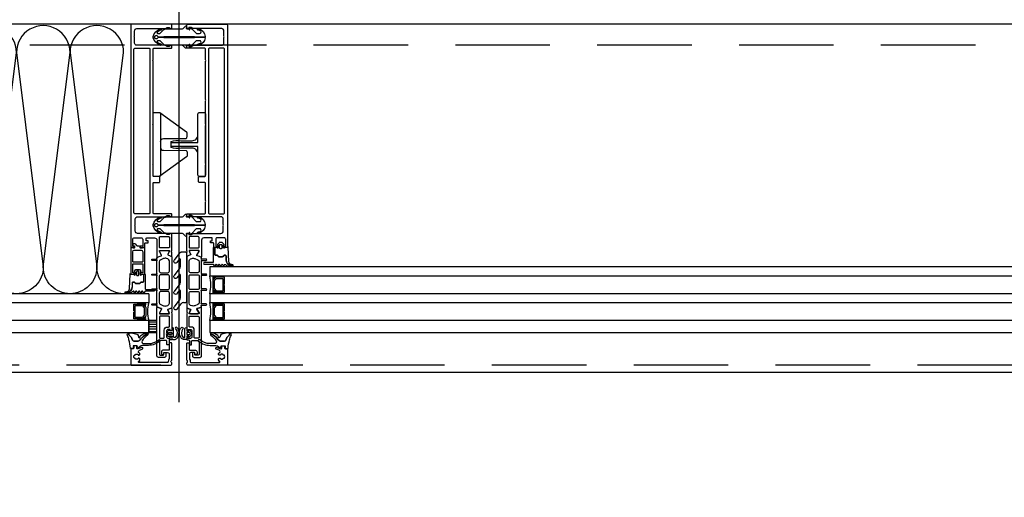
# Model space of a CAD drawing. Header units: millimetres. Extents: x 247761 to 294611, y 172579 to 236863.
# Tile 7 of 256: x 250578 to 251240, y 174532 to 174852. Entities that reach past the tile are written whole.
import ezdxf

# ---------------------------------------------------------------- set-up
doc = ezdxf.new("R2010")
doc.units = ezdxf.units.MM
doc.linetypes.add('ČÁRKOVANÁ', pattern=[19.05, 12.7, -6.35])
for name, color, linetype in [('FASÁDA DETAILNÍ', 4, 'Continuous'), ('KOTY 50', 7, 'Continuous'), ('NOVA', 240, 'Continuous')]:
    doc.layers.add(name, color=color, linetype=linetype)
doc.styles.add('CS-ROMANS', font='romans.shx', dxfattribs={"width": 0.75, "oblique": 5})
doc.dimstyles.new('A_KÓTA_50', dxfattribs={"dimtxt": 110, "dimasz": 2, "dimexe": 100, "dimexo": 1500, "dimgap": 40, "dimtad": 1, "dimrnd": 1, "dimdsep": 46, "dimtxsty": 'CS-ROMANS', "dimblk": 'KOT_CARA20', "dimcen": 45, "dimse1": 1, "dimse2": 1, "dimclrd": 256, "dimclre": 256, "dimclrt": 256, "dimadec": 0, "dimazin": 0, "dimtfac": 1, "dimtix": 1, "dimtmove": 2, "dimatfit": 3, "dimldrblk": 'OBLIQUE', "dimfxl": 0, "dimtolj": 1, "dimarcsym": 0})

# ---------------------------------------------------------------- blocks, each defined once
blk = doc.blocks.new('244748_a')
blk.add_lwpolyline([(8.32, -1.69, 0.082248), (6.34, -0.9, -1.09695), (6.94, -0.1, -0.315353), (11.26, -5.15, -0.480529), (10.87, -5.64), (4.27, -5.64), (4.08, -5.45), (-16.53, -5.45), (-16.72, -5.64), (-20.43, -5.64, 0.574019), (-21.93, -4.78), (-22.99, -5.4, 0.524827), (-22.99, -5.9), (-21.93, -6.52, 0.574021), (-20.43, -5.66), (-16.72, -5.66), (-16.53, -5.85), (4.08, -5.85), (4.27, -5.66), (10.87, -5.66, -0.480529), (11.26, -6.15, -0.326229), (6.88, -11.09, -1.09695), (6.28, -10.3, 0.081457), (8.32, -9.61, 0.599203), (7.48, -8.05), (5.52, -8.05, 0.198965), (5.17, -8.2), (2.22, -11.15), (0.93, -12.01, -0.738038), (0.51, -11.62), (0.87, -11, 1), (0.35, -10.7), (0, -11.3), (-0.98, -11.3, 0.619205), (-1.45, -12.06), (-1.28, -12.43, -0.808139), (-2.04, -13.04), (-3.63, -11.44, 0.198906), (-4.34, -11.15), (-14.99, -11.15, -0.198936), (-16.76, -10.42), (-18.98, -8.2, 0.198942), (-19.33, -8.05), (-20.67, -8.05, 0.500217), (-21.09, -8.73, 0.122037), (-18.5, -10.27, -1.093735), (-19.1, -11.07, -0.240768), (-23.7, -6.07, -0.106226), (-23.7, -5.23, -0.256232), (-19, -0.13, -1.093735), (-18.4, -0.92, 0.116856), (-21.09, -2.57, 0.500217), (-20.67, -3.25), (-19.33, -3.25, 0.198942), (-18.98, -3.1), (-16.75, -0.88, -0.198936), (-14.99, -0.15), (-4.34, -0.15, 0.198907), (-3.63, 0.14), (-2.04, 1.74, -0.808139), (-1.28, 1.13), (-1.45, 0.76, 0.619205), (-0.98, 0), (0, 0), (0.35, -0.6, 1), (0.87, -0.3), (0.51, 0.32, -0.738038), (0.93, 0.71), (2.22, -0.15), (5.17, -3.1, 0.198965), (5.52, -3.25), (7.48, -3.25, 0.599203)], format="xyb", close=True)
blk = doc.blocks.new('236134_0100_s_v')
for points in [[(22.8, -23), (22.8, -5), (42, -5, 0.414214), (43, -4), (43, -1, 0.414214), (42, 0), (1, 0, 0.414214), (0, -1), (0, -4, 0.414214), (1, -5), (20.2, -5), (20.2, -23)], [(15, -5, -0.414214), (19, -9), (19, -16.57, 0.165764), (19.53, -23), (23.47, -23, 0.165764), (24, -16.57), (24, -9, -0.414214), (28, -5)]]:
    blk.add_lwpolyline(points, format="xyb")
blk = doc.blocks.new('236134_0200_s_v')
for points in [[(19.58, 5, -0.41166), (17.58, 6.98), (17.45, 22.25, 0.344217), (17.07, 22.73), (16, 23), (14, 23, 0.240828), (13.19, 22.59), (0.19, 4.59)], [(23.42, 5, 0.41166), (25.42, 6.98), (25.55, 22.25, -0.344217), (25.93, 22.73), (27, 23), (29, 23, -0.240828), (29.81, 22.59), (42.81, 4.59)]]:
    blk.add_lwpolyline(points, format="xyb")
blk.add_lwpolyline([(42, 5), (1, 5, 0.414214), (0, 4), (0, 1, 0.414214), (1, 0), (42, 0, 0.414214), (43, 1), (43, 4, 0.414214)], format="xyb", close=True)
blk = doc.blocks.new('284336')
for points in [[(-0.7, -9.6), (-10, -9.6, 0.414511), (-10.51, -10.11), (-10.51, -15.51, -1), (-11.69, -15.51), (-11.69, -9.6), (-12.69, -8.95, -0.668884), (-12.6, -8.23), (-11.99, -8.01, 0.766384), (-11.99, -7.21), (-12.6, -6.99, -0.76831), (-12.6, -6.23), (-11.99, -6.01, 0.766384), (-11.99, -5.21), (-12.6, -4.99, -0.76831), (-12.6, -4.23), (-11.99, -4.01, 0.766384), (-11.99, -3.21), (-12.6, -2.99, -0.877523), (-12.5, -2.22), (-12.1, -2.22, 0.698129), (-11.83, -1.5, -0.220231), (-12.89, 0.78), (-12.89, 3.45, -0.157143), (-12.82, 3.68), (-12.69, 3.42, -0.067482), (-12.48, 2.53, 0.393136), (-8.66, -1.02), (-6.1, -1.02, -0.414214), (-5.61, -1.51), (-5.61, -2.22, -0.267949), (-5.85, -2.65), (-6.35, -2.93, 0.267949), (-6.61, -3.38), (-6.61, -5.84, 0.267949), (-6.35, -6.29), (-5.85, -6.57, -0.267949), (-5.61, -7), (-5.61, -8.11, 0.414215), (-5.1, -8.62), (-0.41, -8.62), (-0.41, -9.31, -0.414212), (-0.7, -9.6)], [(-0.41, 0), (-0.41, -2, 0.990243), (-0.4, -3.02), (0.9, -3.02, 0.414214), (1.21, -2.71), (1.21, -2.61, -0.668123), (1.71, -2.4), (2.75, -3.45, -0.199004), (2.89, -3.79), (2.89, -5.43, -0.199038), (2.75, -5.77), (1.71, -6.82, -0.668191), (1.21, -6.61), (1.21, -6.51, 0.414214), (0.9, -6.2), (-0.4, -6.2, 0.990269), (-0.41, -7.22), (-0.41, -8.6), (-5.1, -8.6, -0.414215), (-5.59, -8.11), (-5.59, -7, 0.267949), (-5.84, -6.56), (-6.34, -6.27, -0.267949), (-6.59, -5.84), (-6.59, -3.38, -0.267949), (-6.34, -2.95), (-5.84, -2.66, 0.267949), (-5.59, -2.22), (-5.59, -1.51, 0.414214), (-6.1, -1), (-8.66, -1, -0.393156), (-12.46, 2.53, 0.067572), (-12.67, 3.43), (-12.8, 3.7, -0.637545), (-12.12, 3.53), (-11.92, 2.53, 0.344315), (-10.06, 0.91), (0, 0.38, -0.406913), (0.39, 0), (-0.41, 0)], [(1.7, -4.31, 0.414235), (1.2, -3.81), (-0.7, -3.81, 0.414214), (-1.2, -4.31), (-1.2, -4.91, 0.414214), (-0.7, -5.41), (1.2, -5.41, 0.414235), (1.7, -4.91), (1.7, -4.31)]]:
    blk.add_lwpolyline(points, format="xyb", close=True)
blk = doc.blocks.new('nesystémový nástavec 18')
for p, q in [((-18, 6.8), (-18, 8.8)), ((-17.5, 9.3), (-15.36, 9.3)), ((-11, 8), (-17, 8)), ((-17, 8), (-17, 6.3)), ((-15.36, 9.3), (0, 9.3)), ((-11, 1.3), (-11, 8)), ((-2.8, 8), (-9.7, 8)), ((-9.7, 1.3), (-9.7, 8)), ((-1.8, 2.3), (-1.8, 7)), ((-0.5, 7.3), (-0.5, 6.8)), ((0, 9.3), (0, 7.8)), ((-18, 0.5), (-18, 1.8)), ((-17, 6.3), (-17.5, 6.3)), ((-17.5, 2.3), (-17, 2.3)), ((-1.8, 0), (-17.5, 0)), ((-17, 2.3), (-17, 1.3)), ((-17, 1.3), (-11, 1.3)), ((-9.7, 1.3), (-2.8, 1.3)), ((0, 0), (-1.8, 0)), ((-0.4, 2.23), (-0.5, 2.04)), ((-0.5, 2.04), (-0.5, 2)), ((0, 6.3), (0.55, 6.3)), ((1.2, 2.44), (0, 2.44)), ((0, 1.5), (0, 0)), ((0.55, 6.3), (0.95, 5.9)), ((0.95, 5.9), (0.95, 4.8)), ((0.95, 4.8), (0.95, 4.14)), ((0.95, 4.14), (1.2, 4.14)), ((1.2, 1.85), (1.2, 2.44)), ((1.4, 3.94), (1.4, 3.84)), ((1.6, 3.64), (1.6, 3.64)), ((1.8, 1.37), (1.7, 1.35)), ((2.25, 1.63), (1.8, 1.37)), ((2.4, 2.84), (2.4, 1.89))]:
    blk.add_line(p, q)
for centre, radius, start, end in [((-17.5, 8.8), 0.5, 90, 180), ((-17.5, 6.8), 0.5, 180.0012, 269.9988), ((-15.36, 9.8), 0.5, 270, 270.08399), ((-2.8, 7), 1, 0, 90), ((0, 7.3), 0.5, 89.99553, 180.00709), ((0, 6.8), 0.5, 179.9949, 270.00597), ((-17.5, 1.8), 0.5, 89.99896, 180.00017), ((-17.5, 0.5), 0.5, 180, 270.00001), ((-2.8, 2.3), 1, 270, 0), ((0, 2), 0.5, 179.97164, 270.03273), ((0, 1.94), 0.5, 89.99745, 144.0007), ((0.75, 4.8), 0.2, 359.96561, 0.03439), ((1.2, 3.94), 0.2, 359.97072, 90.02491), ((1.7, 1.85), 0.5, 179.99915, 269.99998), ((1.6, 3.84), 0.2, 179.97371, 270.03503), ((1.6, 2.84), 0.8, 0.00648, 89.99188), ((2.1, 1.89), 0.3, 299.98153, 0.0183)]:
    blk.add_arc(centre, radius, start, end)
blk = doc.blocks.new('433270')
blk.add_lwpolyline([(1, 0, 0.414364), (0, -1), (0, -1.4, 0.255924), (0.23, -1.83, -0.547723), (0.23, -3.17, 0.255924), (0, -3.6), (0, -14.6, 0.414214), (0.3, -14.9), (1.2, -14.9, 0.414214), (1.7, -14.4), (1.7, -10.3, -0.414214), (2, -10), (6, -10, 0.414248), (7, -9), (7, -7.7, 0.414179), (6.5, -7.2), (5.7, -7.2, 0.414232), (5.4, -7.5), (5.4, -8.2, -0.414198), (5.1, -8.5), (2.8, -8.5, -0.414204), (1.8, -7.5), (1.8, -4.49, -0.147432), (1.97, -3.94, 0.147461), (2.4, -2.5), (2.4, -2.3, -0.414214), (2.9, -1.8), (21.87, -1.8, -0.668178), (22.22, -2.65), (22.16, -2.72, 1), (21.59, -3.29), (21.52, -3.35, 0.198912), (21.38, -3.71), (21.38, -4.05, 0.414214), (22.08, -4.75), (22.38, -4.75, 0.576988), (22.64, -4.3, -0.311246), (24.56, -4.3, 0.576988), (24.82, -4.75), (25.3, -4.75, -0.260065), (25.3, -6.65), (24.82, -6.65, 0.576988), (24.56, -7.1, -0.311246), (22.64, -7.1, 0.576988), (22.38, -6.65), (22.08, -6.65, 0.414214), (21.38, -7.35), (21.38, -7.61, 0.267949), (21.63, -8.04), (21.89, -8.2, -0.637047), (21.73, -10), (19.83, -10.7, 0.315299), (19.5, -11.17), (19.5, -11.49, 0.520567), (20.17, -11.96), (22.83, -10.99, -0.520567), (23.5, -11.46), (23.5, -12.5, 0.414062), (24, -13), (25, -13, 0.414186), (25.5, -12.5), (25.5, -11.5, -0.414182), (26, -11), (27, -11, 0.414214), (27.5, -10.5), (27.5, -0.5, 0.414214), (27, 0), (1, 0)], format="xyb", close=True)
blk = doc.blocks.new('284325')
for points in [[(0.84, -5.23, -0.560316), (0.94, -4.73), (1.94, -4.36, 0.3153), (2.14, -4.08), (2.14, -1.89, 0.451558), (1.8, -1.59), (0.9, -1.7, -0.399586), (0.57, -1.46), (0.3, -0.07, -0.415977), (0.53, 0.29, 0.024107), (6.15, 1.24, 0.076636), (8.99, 2.34, -0.577615), (10.79, 1.3), (10.02, 1.37, 0.283171), (9.08, 0.9, -0.168429), (7.07, -0.74), (5.9, -1.16, 0.315302), (5.24, -2.1), (5.24, -4.21, 0.269719), (6.76, -6.82, -0.194797), (10.18, -11.53, -0.342663), (9.17, -11.17, 0.119207), (5.43, -7.59, 0.578571), (3.63, -8.62), (3.63, -11.77, 0.176415), (6.16, -18.72, -1), (5.24, -19.49, -0.176415), (2.43, -11.77), (2.43, -8.89, 0.208286), (0.84, -5.23)], [(8.95, -6.65), (10.32, -8.78, -0.134555), (10.79, -10.63, -0.339795), (10.19, -11.53, 0.194788), (6.76, -6.81, -0.269736), (5.25, -4.21), (5.25, -2.1, -0.315302), (5.9, -1.17), (7.07, -0.74, 0.168429), (9.09, 0.89, -0.283167), (10.01, 1.36), (10.79, 1.29), (10.79, -0.74, -0.070852), (10.71, -1.3), (9.95, -3.93, -0.241839), (9.08, -4.83), (7.93, -5.22, 0.836024), (8.08, -6.19), (8.11, -6.19, -0.255349), (8.95, -6.65)]]:
    blk.add_lwpolyline(points, format="xyb", close=True)
blk = doc.blocks.new('*U500')
for points in [[(0, 0, 0.414243), (0.1, 0.1), (0, 0.9, -1.0001), (0.2, 0.9), (0.1, 0.1, 0.414228), (0.2, 0, 0.414228)], [(0.2, 0, 0.414243), (0.3, 0.1), (0.2, 0.9, -1.0001), (0.4, 0.9), (0.3, 0.1, 0.414228), (0.4, 0, 0.414228)], [(0.4, 0, 0.414243), (0.5, 0.1), (0.4, 0.9, -1.0001), (0.6, 0.9), (0.5, 0.1, 0.414228), (0.6, 0, 0.414228)], [(0.6, 0, 0.414243), (0.7, 0.1), (0.6, 0.9, -1.0001), (0.8, 0.9), (0.7, 0.1, 0.414228), (0.8, 0, 0.414228)], [(0.8, 0, 0.414243), (0.9, 0.1), (0.8, 0.9, -1.0001), (1, 0.9), (0.9, 0.1, 0.414228), (1, 0, 0.414228)], [(1, 0, 0.414243), (1.1, 0.1), (1, 0.9, -1.0001), (1.2, 0.9), (1.1, 0.1, 0.414228), (1.2, 0, 0.414228)], [(1.2, 0, 0.414243), (1.3, 0.1), (1.2, 0.9, -1.0001), (1.4, 0.9), (1.3, 0.1, 0.414228), (1.4, 0, 0.414228)], [(1.4, 0, 0.414243), (1.5, 0.1), (1.4, 0.9, -1.0001), (1.6, 0.9), (1.5, 0.1, 0.414228), (1.6, 0, 0.414228)], [(1.6, 0, 0.414243), (1.7, 0.1), (1.6, 0.9, -1.0001), (1.8, 0.9), (1.7, 0.1, 0.414228), (1.8, 0, 0.414228)], [(1.8, 0, 0.414243), (1.9, 0.1), (1.8001, 0.9, -1.0001), (2, 0.9), (1.9001, 0.1, 0.414228), (2, 0, 0.414228)]]:
    blk.add_lwpolyline(points, format="xyb")
blk = doc.blocks.new('288126')
for points in [[(-16.5, 0), (16.5, 0)], [(-21.36, -6.34), (-17.8, -3.69)], [(-14.71, -4.5), (-19.87, -8.34)], [(-17, -2.08), (-17, -0.5)], [(-8.83, -4.3), (-14.11, -4.3)], [(-10.96, -6.34), (-8.71, -4.66)], [(-4.31, -4.5), (-9.47, -8.34)], [(1.81, -4.3), (-3.71, -4.3)], [(-0.35, -6.36), (1.93, -4.66)], [(6.33, -4.5), (1.14, -8.37)], [(12.21, -4.3), (6.93, -4.3)], [(10.05, -6.36), (12.33, -4.66)], [(16.6, -4.6), (11.54, -8.37)], [(17, -0.5), (17, -3.8)]]:
    blk.add_lwpolyline(points)
for centre, radius, start, end in [((16.5, -0.5), 0.5, 0, 90), ((-20.61, -7.34), 1.25, 126.70591, 306.70591), ((-16.5, -0.5), 0.5, 90, 180), ((-10.21, -7.34), 1.25, 126.70591, 306.70591), ((0.4, -7.37), 1.25, 126.70591, 306.70591), ((10.8, -7.37), 1.25, 126.70591, 306.70591), ((16, -3.8), 1, 306.70591, 0)]:
    blk.add_arc(centre, radius, start, end)
at = {"extrusion": (0, 0, -1)}
for centre, radius, start, end in [((19, -2.08), 2, 180, 233.29409), ((14.11, -5.3), 1, 53.29409, 90), ((8.83, -4.5), 0.2, 90, 233.29409), ((3.71, -5.3), 1, 53.29409, 90), ((-1.81, -4.5), 0.2, 90, 233.29409), ((-6.93, -5.3), 1, 53.29409, 90), ((-12.21, -4.5), 0.2, 90, 233.29409)]:
    blk.add_arc(centre, radius, start, end, dxfattribs=at)
blk = doc.blocks.new('246426')
for points in [[(-1.84, 0.64), (-2.86, -0.38, 0.198926), (-3.15, -1.09), (-3.15, -2.31, 0.198926), (-2.86, -3.02), (-1.84, -4.04, 0.637051), (-1.5, -3.92), (-1.45, -3.4), (-0.3, -3.4, -0.41484), (0, -3.7), (0, -5.19, 0.414232), (0.5, -5.69), (2.14, -5.69, 0.071862), (2.2, -5.68, 0.157876), (3.73, -4.64, 0.360336), (3.48, 2.39, 0.964062), (2.54, 1.48, -0.403385), (2.25, -4.34, -0.190964), (2.11, -4.39), (1.7, -4.39, -0.414214), (1.2, -3.89), (1.2, 1.31, 0.414201), (0.2, 2.31), (0, 2.31), (0, 0.3, -0.414214), (-0.3, 0), (-1.45, 0), (-1.5, 0.52, 0.637051), (-1.84, 0.64)], [(-2.25, -1.4, -0.414214), (-1.85, -1), (-0.4, -1, -0.414214), (0, -1.4), (0, -2, -0.414214), (-0.4, -2.4), (-1.85, -2.4, -0.414214), (-2.25, -2), (-2.25, -1.4)]]:
    blk.add_lwpolyline(points, format="xyb", close=True)
blk = doc.blocks.new('A$C69D17D4D')
at = {"layer": 'FASÁDA DETAILNÍ'}
h = blk.add_hatch(dxfattribs=at)
h.set_pattern_fill('ANSI31', color=256, scale=0.5, angle=495)
h.set_pattern_definition([(180, (-34293.9213, -42841.3569), (-7e-16, -1.5875), [])])
h.paths.add_polyline_path([(-23979.5, 1279), (-23974, 1279), (-23974, 1271), (-23979.5, 1271)])
for p, q in [((-23959, 1224.05), (-23959, 1592.29)), ((-21090.5, 1478), (-23927.5, 1478)), ((-23938.5, 1315), (-23938.5, 1309)), ((-19125.89, 1315), (-23938.5, 1315)), ((-23938.5, 1309), (-21038.5, 1309)), ((-23979.5, 1297), (-24388.5, 1297)), ((-23979.5, 1297), (-23979.5, 1291)), ((-23938.5, 1297), (-23938.5, 1291)), ((-21038.5, 1297), (-23938.5, 1297)), ((-24388.5, 1291), (-23979.5, 1291)), ((-23938.5, 1291), (-21079.5, 1291)), ((-23979.5, 1279), (-24388.5, 1279)), ((-23979.5, 1271), (-23979.5, 1279)), ((-23938.5, 1279), (-23938.5, 1271)), ((-21038.5, 1279), (-23938.5, 1279)), ((-24388.5, 1271), (-23979.5, 1271)), ((-23938.5, 1271), (-21079.5, 1271))]:
    blk.add_line(p, q, dxfattribs=at)
for points in [[(1656, 1244), (-24924, 1244), (-24924, 24924), (1656, 24924)], [(-23928.5, 1308), (-23934.5, 1308), (-23936.5, 1306), (-23936.5, 1300), (-23934.5, 1298), (-23928.5, 1298), (-23928.5, 1302.5), (-23929, 1302.5), (-23929, 1303.5), (-23928.5, 1303.5)], [(-23929.5, 1299), (-23929.5, 1307), (-23934.09, 1307), (-23935.5, 1305.59), (-23935.5, 1300.55), (-23934.09, 1299)], [(-23989.5, 1290), (-23983.5, 1290), (-23981.5, 1288), (-23981.5, 1282), (-23983.5, 1280), (-23989.5, 1280), (-23989.5, 1284.5), (-23989, 1284.5), (-23989, 1285.5), (-23989.5, 1285.5)], [(-23928.5, 1290), (-23934.5, 1290), (-23936.5, 1288), (-23936.5, 1282), (-23934.5, 1280), (-23928.5, 1280), (-23928.5, 1284.5), (-23929, 1284.5), (-23929, 1285.5), (-23928.5, 1285.5)], [(-23988.5, 1281), (-23988.5, 1289), (-23983.91, 1289), (-23982.5, 1287.59), (-23982.5, 1282.55), (-23983.91, 1281)], [(-23929.5, 1281), (-23929.5, 1289), (-23934.09, 1289), (-23935.5, 1287.59), (-23935.5, 1282.55), (-23934.09, 1281)], [(-23979.5, 1271), (-23974, 1271), (-23974, 1279), (-23979.5, 1279)]]:
    blk.add_lwpolyline(points, close=True, dxfattribs=at)
at = {"layer": 'FASÁDA DETAILNÍ', "linetype": 'ČÁRKOVANÁ', "ltscale": 5}
blk.add_lwpolyline([(1651, 1249), (-24919, 1249), (-24919, 24919), (1651, 24919)], close=True, dxfattribs=at)
at = {"layer": 'FASÁDA DETAILNÍ', "color": 7, "linetype": 'ČÁRKOVANÁ', "ltscale": 5}
blk.add_lwpolyline([(1436, 1464), (-24704, 1464), (-24704, 24704), (1436, 24704)], close=True, dxfattribs=at)
at = {"layer": 'FASÁDA DETAILNÍ'}
blk.add_lwpolyline([(-23870.5, 1478), (-24690, 1478), (-24690, 3227.5)], dxfattribs=at)
for points in [[(-23991.5, 1477), (-23991.5, 1328.5, 0.414214), (-23991, 1328), (-23989.7, 1328, 0.41422), (-23989.2, 1328.5), (-23989.2, 1329), (-23990.2, 1329), (-23990.2, 1333.5, -0.414214), (-23989.2, 1334.5), (-23984.5, 1334.5, -0.414214), (-23983.5, 1333.5), (-23983.5, 1329), (-23985.2, 1329), (-23985.2, 1328.5, 0.414201), (-23984.7, 1328), (-23982.7, 1328, 0.414214), (-23982.2, 1328.5), (-23982.2, 1330.64, -0.414214), (-23981.7, 1331.14), (-23979.9, 1331.14), (-23979.9, 1332.39), (-23981.1, 1332.39), (-23981.1, 1334.2, -0.414214), (-23980.8, 1334.5), (-23975.5, 1334.5, -0.414167), (-23974, 1333), (-23974, 1326), (-23974, 1321.9, 0.57735), (-23973.4, 1321.56), (-23972.54, 1322.05), (-23971.04, 1322.48, 0.488701), (-23970.87, 1322.92), (-23972.3, 1325.39), (-23972.3, 1325.81, -0.432566), (-23972.1, 1326), (-23965.8, 1326, -0.548397), (-23965.61, 1325.72), (-23966.68, 1323.34, 0.425336), (-23966.57, 1323.07), (-23964.55, 1322.25, 0.531563), (-23964, 1322.62), (-23964, 1324.69, 0.231306), (-23964.11, 1324.93, -0.306185), (-23964.22, 1325.24), (-23964, 1326), (-23964, 1336.51, 0.414214), (-23965, 1337.51), (-23965.5, 1337.51), (-23965.5, 1336.71), (-23967, 1336.71), (-23968.14, 1337.37, 0.13165), (-23968.64, 1337.5), (-23987.01, 1337.5, -0.414214), (-23988.51, 1339), (-23988.51, 1342.5, -0.399985), (-23988.51, 1343.5), (-23988.51, 1347.2, -0.414214), (-23987.01, 1348.7), (-23968.64, 1348.7, 0.13165), (-23968.14, 1348.83), (-23967, 1349.49), (-23965.5, 1349.49), (-23965.5, 1348.69), (-23965, 1348.69, 0.414214), (-23964, 1349.69), (-23964, 1350.2, 0.414214), (-23964.5, 1350.7), (-23976.1, 1350.7, -0.414214), (-23976.6, 1351.2), (-23976.6, 1358.6, -0.399985), (-23976.6, 1359.6), (-23976.6, 1371.2, -0.414214), (-23976.1, 1371.7), (-23972.5, 1371.7, 0.414214), (-23972, 1372.2), (-23972, 1375.2, 0.414214), (-23972.5, 1375.7), (-23976.1, 1375.7, -0.414214), (-23976.6, 1376.2), (-23976.6, 1383.5, -0.38324), (-23976.6, 1384.5), (-23976.6, 1410, -0.38324), (-23976.6, 1411), (-23976.6, 1426.5, -0.38324), (-23976.6, 1427.5), (-23976.6, 1453, -0.38324), (-23976.6, 1454), (-23976.6, 1461.3, -0.414214), (-23976.1, 1461.8), (-23964.5, 1461.8, 0.414214), (-23964, 1462.3), (-23964, 1462.8, 0.414214), (-23965, 1463.8), (-23965.5, 1463.8), (-23965.5, 1463), (-23967, 1463), (-23968.15, 1463.67, 0.116937), (-23968.65, 1463.8), (-23987.51, 1463.8, -0.414232), (-23989.01, 1465.3), (-23989.01, 1469.01, -0.399985), (-23989.01, 1470.01), (-23989.01, 1473.5, -0.414232), (-23987.51, 1475), (-23968.65, 1475, 0.116937), (-23968.15, 1475.13), (-23967, 1475.8), (-23965.5, 1475.8), (-23965.5, 1475), (-23965, 1475, 0.414214), (-23964, 1476), (-23964, 1477, 0.414214), (-23965, 1478), (-23990.5, 1478, 0.414214), (-23991.5, 1477)], [(-23926.5, 1477), (-23926.5, 1328.5, -0.414214), (-23927, 1328), (-23928.3, 1328, -0.41422), (-23928.8, 1328.5), (-23928.8, 1329), (-23927.8, 1329), (-23927.8, 1333.5, 0.414214), (-23928.8, 1334.5), (-23933.5, 1334.5, 0.414214), (-23934.5, 1333.5), (-23934.5, 1329), (-23932.8, 1329), (-23932.8, 1328.5, -0.414201), (-23933.3, 1328), (-23935.3, 1328, -0.414214), (-23935.8, 1328.5), (-23935.8, 1330.64, 0.414214), (-23936.3, 1331.14), (-23938.1, 1331.14), (-23938.1, 1332.39), (-23936.9, 1332.39), (-23936.9, 1334.2, 0.414214), (-23937.2, 1334.5), (-23942.5, 1334.5, 0.414167), (-23944, 1333), (-23944, 1326), (-23944, 1321.9, -0.57735), (-23944.6, 1321.56), (-23945.46, 1322.05), (-23946.96, 1322.48, -0.488701), (-23947.13, 1322.92), (-23945.7, 1325.39), (-23945.7, 1325.81, 0.432566), (-23945.9, 1326), (-23952.2, 1326, 0.548397), (-23952.39, 1325.72), (-23951.32, 1323.34, -0.425336), (-23951.43, 1323.07), (-23953.45, 1322.25, -0.531563), (-23954, 1322.62), (-23954, 1324.69, -0.231306), (-23953.89, 1324.93, 0.306185), (-23953.78, 1325.24), (-23954, 1326), (-23954, 1336.51, -0.414214), (-23953, 1337.51), (-23952.5, 1337.51), (-23952.5, 1336.71), (-23951, 1336.71), (-23949.86, 1337.37, -0.13165), (-23949.36, 1337.5), (-23930.99, 1337.5, 0.414214), (-23929.49, 1339), (-23929.49, 1342.5, 0.399985), (-23929.49, 1343.5), (-23929.49, 1347.2, 0.414214), (-23930.99, 1348.7), (-23949.36, 1348.7, -0.13165), (-23949.86, 1348.83), (-23951, 1349.49), (-23952.5, 1349.49), (-23952.5, 1348.69), (-23953, 1348.69, -0.414214), (-23954, 1349.69), (-23954, 1350.2, -0.414214), (-23953.5, 1350.7), (-23941.9, 1350.7, 0.414214), (-23941.4, 1351.2), (-23941.4, 1358.6, 0.399985), (-23941.4, 1359.6), (-23941.4, 1371.2, 0.414214), (-23941.9, 1371.7), (-23945.5, 1371.7, -0.414214), (-23946, 1372.2), (-23946, 1375.2, -0.414214), (-23945.5, 1375.7), (-23941.9, 1375.7, 0.414214), (-23941.4, 1376.2), (-23941.4, 1383.5, 0.38324), (-23941.4, 1384.5), (-23941.4, 1410, 0.38324), (-23941.4, 1411), (-23941.4, 1426.5, 0.38324), (-23941.4, 1427.5), (-23941.4, 1453, 0.38324), (-23941.4, 1454), (-23941.4, 1461.3, 0.414214), (-23941.9, 1461.8), (-23953.5, 1461.8, -0.414214), (-23954, 1462.3), (-23954, 1462.8, -0.414214), (-23953, 1463.8), (-23952.5, 1463.8), (-23952.5, 1463), (-23951, 1463), (-23949.85, 1463.67, -0.116937), (-23949.35, 1463.8), (-23930.49, 1463.8, 0.414232), (-23928.99, 1465.3), (-23928.99, 1469.01, 0.399985), (-23928.99, 1470.01), (-23928.99, 1473.5, 0.414232), (-23930.49, 1475), (-23949.35, 1475, -0.116937), (-23949.85, 1475.13), (-23951, 1475.8), (-23952.5, 1475.8), (-23952.5, 1475), (-23953, 1475, -0.414214), (-23954, 1476), (-23954, 1477, -0.414214), (-23953, 1478), (-23927.5, 1478, -0.414214), (-23926.5, 1477)], [(-23989.4, 1351.2), (-23989.4, 1461.3, -0.414214), (-23988.9, 1461.8), (-23979.2, 1461.8, -0.414214), (-23978.7, 1461.3), (-23978.7, 1351.2, -0.414214), (-23979.2, 1350.7), (-23988.9, 1350.7, -0.414214), (-23989.4, 1351.2)], [(-23928.6, 1351.2), (-23928.6, 1461.3, 0.414214), (-23929.1, 1461.8), (-23938.8, 1461.8, 0.414214), (-23939.3, 1461.3), (-23939.3, 1351.2, 0.414214), (-23938.8, 1350.7), (-23929.1, 1350.7, 0.414214), (-23928.6, 1351.2)], [(-23966.1, 1335.3, -0.414214), (-23965.6, 1334.8), (-23965.6, 1328.3, -0.414214), (-23966.1, 1327.8), (-23971.8, 1327.8, -0.414214), (-23972.3, 1328.3), (-23972.3, 1334.8, -0.414214), (-23971.8, 1335.3), (-23966.1, 1335.3)], [(-23951.9, 1335.3, 0.414214), (-23952.4, 1334.8), (-23952.4, 1328.3, 0.414214), (-23951.9, 1327.8), (-23946.2, 1327.8, 0.414214), (-23945.7, 1328.3), (-23945.7, 1334.8, 0.414214), (-23946.2, 1335.3), (-23951.9, 1335.3)], [(-23964, 1321.66), (-23964, 1309.75), (-23964, 1287.84, -0.305837), (-23964.31, 1287.38), (-23966.6, 1286.45, 0.425336), (-23966.71, 1286.19), (-23965.99, 1284.57, -0.543753), (-23966.68, 1283.51), (-23971.58, 1283.51, -0.578182), (-23972.1, 1284.41), (-23970.84, 1286.6, 0.488505), (-23971.01, 1287.04), (-23972.53, 1287.48), (-23973.85, 1288.24, -0.282478), (-23974, 1288.52), (-23974, 1288.96, 1.447009), (-23974.13, 1289.31), (-23977.1, 1289.31, -1), (-23977.1, 1290.11), (-23974.13, 1290.11, 1.447009), (-23974, 1290.46), (-23974, 1299, 1.447009), (-23974.13, 1299.35), (-23977.1, 1299.35, -1), (-23977.1, 1300.15), (-23974.13, 1300.15, 1.447009), (-23974, 1300.5), (-23974, 1309, 1.447009), (-23974.13, 1309.35), (-23977.1, 1309.35, -1), (-23977.1, 1310.15), (-23974.13, 1310.15, 1.447009), (-23974, 1310.5), (-23974, 1319.04, 1.447009), (-23974.13, 1319.39), (-23977.1, 1319.39, -1), (-23977.1, 1320.19), (-23974.13, 1320.19, 1.447009), (-23974, 1320.54), (-23974, 1320.99, -0.282478), (-23973.85, 1321.26), (-23972.53, 1322.02), (-23971.01, 1322.46, 0.488505), (-23970.84, 1322.9), (-23972.1, 1325.09, -0.578182), (-23971.58, 1325.99), (-23966.68, 1325.99, -0.543753), (-23965.99, 1324.93), (-23966.71, 1323.31, 0.425336), (-23966.6, 1323.05), (-23964.31, 1322.12, -0.305837), (-23964, 1321.66)], [(-23954, 1321.66), (-23954, 1309.75), (-23954, 1287.84, 0.305837), (-23953.69, 1287.38), (-23951.4, 1286.45, -0.425336), (-23951.29, 1286.19), (-23952.01, 1284.57, 0.543753), (-23951.32, 1283.51), (-23946.42, 1283.51, 0.578182), (-23945.9, 1284.41), (-23947.16, 1286.6, -0.488505), (-23946.99, 1287.04), (-23945.47, 1287.48), (-23944.15, 1288.24, 0.282478), (-23944, 1288.52), (-23944, 1288.96, -1.447009), (-23943.87, 1289.31), (-23940.9, 1289.31, 1), (-23940.9, 1290.11), (-23943.87, 1290.11, -1.447009), (-23944, 1290.46), (-23944, 1299, -1.447009), (-23943.87, 1299.35), (-23940.9, 1299.35, 1), (-23940.9, 1300.15), (-23943.87, 1300.15, -1.447009), (-23944, 1300.5), (-23944, 1309, -1.447009), (-23943.87, 1309.35), (-23940.9, 1309.35, 1), (-23940.9, 1310.15), (-23943.87, 1310.15, -1.447009), (-23944, 1310.5), (-23944, 1319.04, -1.447009), (-23943.87, 1319.39), (-23940.9, 1319.39, 1), (-23940.9, 1320.19), (-23943.87, 1320.19, -1.447009), (-23944, 1320.54), (-23944, 1320.99, 0.282478), (-23944.15, 1321.26), (-23945.47, 1322.02), (-23946.99, 1322.46, -0.488505), (-23947.16, 1322.9), (-23945.9, 1325.09, 0.578182), (-23946.42, 1325.99), (-23951.32, 1325.99, 0.543753), (-23952.01, 1324.93), (-23951.29, 1323.31, -0.425336), (-23951.4, 1323.05), (-23953.69, 1322.12, 0.305837), (-23954, 1321.66)], [(-23965.6, 1312.05), (-23965.6, 1318.95, 0.324916), (-23966.64, 1320.38), (-23967.49, 1320.65, 0.176429), (-23969.54, 1320.58), (-23971.46, 1319.8, 0.305619), (-23972.4, 1318.41), (-23972.4, 1312.05, 0.414218), (-23971.4, 1311.05), (-23966.6, 1311.05, 0.414218), (-23965.6, 1312.05)], [(-23952.4, 1312.05), (-23952.4, 1318.95, -0.324916), (-23951.36, 1320.38), (-23950.51, 1320.65, -0.176429), (-23948.46, 1320.58), (-23946.54, 1319.8, -0.305619), (-23945.6, 1318.41), (-23945.6, 1312.05, -0.414218), (-23946.6, 1311.05), (-23951.4, 1311.05, -0.414218), (-23952.4, 1312.05)], [(-23965.6, 1300.75), (-23965.6, 1308.75, 0.414214), (-23966.6, 1309.75), (-23971.4, 1309.75, 0.414214), (-23972.4, 1308.75), (-23972.4, 1300.75, 0.414214), (-23971.4, 1299.75), (-23966.6, 1299.75, 0.414214), (-23965.6, 1300.75)], [(-23952.4, 1300.75), (-23952.4, 1308.75, -0.414214), (-23951.4, 1309.75), (-23946.6, 1309.75, -0.414214), (-23945.6, 1308.75), (-23945.6, 1300.75, -0.414214), (-23946.6, 1299.75), (-23951.4, 1299.75, -0.414214), (-23952.4, 1300.75)], [(-23965.6, 1290.55), (-23965.6, 1297.45, 0.414218), (-23966.6, 1298.45), (-23971.4, 1298.45, 0.414218), (-23972.4, 1297.45), (-23972.4, 1291.09, 0.305619), (-23971.46, 1289.7), (-23969.54, 1288.92, 0.176429), (-23967.49, 1288.85), (-23966.64, 1289.12, 0.324916), (-23965.6, 1290.55)], [(-23952.4, 1290.55), (-23952.4, 1297.45, -0.414218), (-23951.4, 1298.45), (-23946.6, 1298.45, -0.414218), (-23945.6, 1297.45), (-23945.6, 1291.09, -0.305619), (-23946.54, 1289.7), (-23948.46, 1288.92, -0.176429), (-23950.51, 1288.85), (-23951.36, 1289.12, -0.324916), (-23952.4, 1290.55)], [(-23964, 1283.5), (-23964, 1272.5, -0.414426), (-23964.5, 1272), (-23964.99, 1272), (-23964.99, 1273), (-23966.49, 1273, 0.414214), (-23967.49, 1272), (-23967.49, 1270.5, 0.399985), (-23967.49, 1269.5), (-23967.49, 1268, 0.414214), (-23966.49, 1267), (-23965, 1267), (-23965, 1268), (-23964.5, 1268, -0.414456), (-23964, 1267.5), (-23964, 1266.2, -0.413971), (-23964.3, 1265.9), (-23965.5, 1265.9, 0.414214), (-23965.8, 1265.6), (-23965.8, 1262.6), (-23966.8, 1262.6, -0.414214), (-23967.3, 1263.1), (-23967.3, 1265, 0.414214), (-23967.8, 1265.5), (-23971.3, 1265.5, 0.414206), (-23972.3, 1264.5), (-23972.3, 1256.2, 0.414206), (-23971.8, 1255.7), (-23969.9, 1255.7, 0.414219), (-23969.4, 1256.2), (-23969.4, 1257, -0.414214), (-23968.9, 1257.5), (-23968.4, 1257.5, -0.414214), (-23967.9, 1257), (-23967.9, 1255.2, -0.414214), (-23968.9, 1254.2), (-23973, 1254.2, -0.414214), (-23974, 1255.2), (-23974, 1283.5), (-23974, 1287.6, -0.57735), (-23973.4, 1287.95), (-23972.54, 1287.45), (-23971.04, 1287.02, -0.488701), (-23970.87, 1286.58), (-23972.3, 1284.12), (-23972.3, 1283.69, 0.432566), (-23972.1, 1283.5), (-23965.8, 1283.5, 0.548397), (-23965.61, 1283.78), (-23966.68, 1286.17, -0.425336), (-23966.57, 1286.43), (-23964.55, 1287.25, -0.531563), (-23964, 1286.88), (-23964, 1284.81, -0.231306), (-23964.11, 1284.58, 0.306185), (-23964.22, 1284.26), (-23964, 1283.5)], [(-23954, 1283.5), (-23954, 1272.5, 0.414426), (-23953.5, 1272), (-23953.01, 1272), (-23953.01, 1273), (-23951.51, 1273, -0.414214), (-23950.51, 1272), (-23950.51, 1270.5, -0.399985), (-23950.51, 1269.5), (-23950.51, 1268, -0.414214), (-23951.51, 1267), (-23953, 1267), (-23953, 1268), (-23953.5, 1268, 0.414456), (-23954, 1267.5), (-23954, 1266.2, 0.413971), (-23953.7, 1265.9), (-23952.5, 1265.9, -0.414214), (-23952.2, 1265.6), (-23952.2, 1262.6), (-23951.2, 1262.6, 0.414214), (-23950.7, 1263.1), (-23950.7, 1265, -0.414214), (-23950.2, 1265.5), (-23946.7, 1265.5, -0.414206), (-23945.7, 1264.5), (-23945.7, 1256.2, -0.414206), (-23946.2, 1255.7), (-23948.1, 1255.7, -0.414219), (-23948.6, 1256.2), (-23948.6, 1257, 0.414214), (-23949.1, 1257.5), (-23949.6, 1257.5, 0.414214), (-23950.1, 1257), (-23950.1, 1255.2, 0.414214), (-23949.1, 1254.2), (-23945, 1254.2, 0.414214), (-23944, 1255.2), (-23944, 1283.5), (-23944, 1287.6, 0.57735), (-23944.6, 1287.95), (-23945.46, 1287.45), (-23946.96, 1287.02, 0.488701), (-23947.13, 1286.58), (-23945.7, 1284.12), (-23945.7, 1283.69, -0.432566), (-23945.9, 1283.5), (-23952.2, 1283.5, -0.548397), (-23952.39, 1283.78), (-23951.32, 1286.17, 0.425336), (-23951.43, 1286.43), (-23953.45, 1287.25, 0.531563), (-23954, 1286.88), (-23954, 1284.81, 0.231306), (-23953.89, 1284.58, -0.306185), (-23953.78, 1284.26), (-23954, 1283.5)], [(-23972.3, 1281.3), (-23972.3, 1267.6, 0.414214), (-23971.8, 1267.1), (-23969.59, 1267.1, 0.414214), (-23969.09, 1267.6), (-23969.09, 1272.57, -0.411139), (-23967.09, 1274.6), (-23966.1, 1274.6, 0.414214), (-23965.6, 1275.1), (-23965.6, 1281.3, 0.414214), (-23966.1, 1281.8), (-23971.8, 1281.8, 0.414214), (-23972.3, 1281.3)], [(-23945.7, 1281.3), (-23945.7, 1267.6, -0.414214), (-23946.2, 1267.1), (-23948.41, 1267.1, -0.414214), (-23948.91, 1267.6), (-23948.91, 1272.57, 0.411139), (-23950.91, 1274.6), (-23951.9, 1274.6, -0.414214), (-23952.4, 1275.1), (-23952.4, 1281.3, -0.414214), (-23951.9, 1281.8), (-23946.2, 1281.8, -0.414214), (-23945.7, 1281.3)]]:
    blk.add_lwpolyline(points, format="xyb", close=True, dxfattribs=at)
for centre, radius, start, end in [((-23960.39, 1303), 22.7, 344.67278, 15.32722), ((-23932.95, 1307.65), 3.55, 157.59095, 202.70618), ((-23933.32, 1307.76), 2.9, 154.70485, 204.69333), ((-23933.66, 1307.93), 2.25, 151.59719, 208.47266), ((-23933.91, 1308.08), 1.71, 147.31435, 212.70505), ((-23934.07, 1308.21), 1.26, 141.50044, 218.03437), ((-23934.16, 1308.36), 0.879, 133.50356, 226.00509), ((-23934.15, 1308.5), 0.596, 123.03656, 236.96344), ((-23933.85, 1308.5), 0.596, 123.03656, 236.96344), ((-23933.56, 1308.5), 0.596, 123.03656, 236.96344), ((-23933.27, 1308.5), 0.596, 123.03656, 236.96344), ((-23932.98, 1308.5), 0.596, 123.03656, 236.96344), ((-23932.68, 1308.5), 0.596, 123.03656, 236.96344), ((-23932.39, 1308.5), 0.596, 123.03656, 236.96344), ((-23932.1, 1308.5), 0.596, 123.03656, 236.96344), ((-23931.81, 1308.5), 0.596, 123.03656, 236.96344), ((-23931.51, 1308.5), 0.596, 123.03656, 236.96344), ((-23931.22, 1308.5), 0.596, 123.03656, 236.96344), ((-23930.93, 1308.5), 0.596, 123.03656, 236.96344), ((-23930.64, 1308.5), 0.596, 123.03656, 236.96344), ((-23932.95, 1298.35), 3.55, 157.29382, 202.40905), ((-23933.32, 1298.24), 2.9, 155.30667, 205.29515), ((-23933.66, 1298.07), 2.25, 151.52734, 208.40281), ((-23933.91, 1297.92), 1.71, 147.29495, 212.68565), ((-23934.07, 1297.79), 1.26, 141.96563, 218.49956), ((-23934.16, 1297.64), 0.879, 133.99491, 226.49644), ((-23934.15, 1297.5), 0.596, 123.03656, 236.96344), ((-23933.85, 1297.5), 0.596, 123.03656, 236.96344), ((-23933.56, 1297.5), 0.596, 123.03656, 236.96344), ((-23933.27, 1297.5), 0.596, 123.03656, 236.96344), ((-23932.98, 1297.5), 0.596, 123.03656, 236.96344), ((-23932.68, 1297.5), 0.596, 123.03656, 236.96344), ((-23932.39, 1297.5), 0.596, 123.03656, 236.96344), ((-23932.1, 1297.5), 0.596, 123.03656, 236.96344), ((-23931.81, 1297.5), 0.596, 123.03656, 236.96344), ((-23931.51, 1297.5), 0.596, 123.03656, 236.96344), ((-23931.22, 1297.5), 0.596, 123.03656, 236.96344), ((-23930.93, 1297.5), 0.596, 123.03656, 236.96344), ((-23930.64, 1297.5), 0.596, 123.03656, 236.96344), ((-23987.36, 1290.5), 0.596, 303.03656, 56.96344), ((-23987.07, 1290.5), 0.596, 303.03656, 56.96344), ((-23986.78, 1290.5), 0.596, 303.03656, 56.96344), ((-23986.49, 1290.5), 0.596, 303.03656, 56.96344), ((-23986.19, 1290.5), 0.596, 303.03656, 56.96344), ((-23985.9, 1290.5), 0.596, 303.03656, 56.96344), ((-23985.61, 1290.5), 0.596, 303.03656, 56.96344), ((-23985.32, 1290.5), 0.596, 303.03656, 56.96344), ((-23985.02, 1290.5), 0.596, 303.03656, 56.96344), ((-23984.73, 1290.5), 0.596, 303.03656, 56.96344), ((-23984.44, 1290.5), 0.596, 303.03656, 56.96344), ((-23984.15, 1290.5), 0.596, 303.03656, 56.96344), ((-23983.85, 1290.5), 0.596, 303.03656, 56.96344), ((-23983.84, 1290.36), 0.879, 313.99491, 46.49644), ((-23983.93, 1290.21), 1.26, 321.96563, 38.49956), ((-23984.09, 1290.08), 1.71, 327.29495, 32.68565), ((-23984.34, 1289.93), 2.25, 331.52734, 28.40281), ((-23984.68, 1289.76), 2.9, 335.30667, 25.29515), ((-23985.05, 1289.65), 3.55, 337.29382, 22.40905), ((-23957.61, 1285), 22.7, 164.67278, 195.32722), ((-23960.39, 1285), 22.7, 344.67278, 15.32722), ((-23932.95, 1289.65), 3.55, 157.59095, 202.70618), ((-23933.32, 1289.76), 2.9, 154.70485, 204.69333), ((-23933.66, 1289.93), 2.25, 151.59719, 208.47266), ((-23933.91, 1290.08), 1.71, 147.31435, 212.70505), ((-23934.07, 1290.21), 1.26, 141.50044, 218.03437), ((-23934.16, 1290.36), 0.879, 133.50356, 226.00509), ((-23934.15, 1290.5), 0.596, 123.03656, 236.96344), ((-23933.85, 1290.5), 0.596, 123.03656, 236.96344), ((-23933.56, 1290.5), 0.596, 123.03656, 236.96344), ((-23933.27, 1290.5), 0.596, 123.03656, 236.96344), ((-23932.98, 1290.5), 0.596, 123.03656, 236.96344), ((-23932.68, 1290.5), 0.596, 123.03656, 236.96344), ((-23932.39, 1290.5), 0.596, 123.03656, 236.96344), ((-23932.1, 1290.5), 0.596, 123.03656, 236.96344), ((-23931.81, 1290.5), 0.596, 123.03656, 236.96344), ((-23931.51, 1290.5), 0.596, 123.03656, 236.96344), ((-23931.22, 1290.5), 0.596, 123.03656, 236.96344), ((-23930.93, 1290.5), 0.596, 123.03656, 236.96344), ((-23930.64, 1290.5), 0.596, 123.03656, 236.96344), ((-23987.36, 1279.5), 0.596, 303.03656, 56.96344), ((-23987.07, 1279.5), 0.596, 303.03656, 56.96344), ((-23986.78, 1279.5), 0.596, 303.03656, 56.96344), ((-23986.49, 1279.5), 0.596, 303.03656, 56.96344), ((-23986.19, 1279.5), 0.596, 303.03656, 56.96344), ((-23985.9, 1279.5), 0.596, 303.03656, 56.96344), ((-23985.61, 1279.5), 0.596, 303.03656, 56.96344), ((-23985.32, 1279.5), 0.596, 303.03656, 56.96344), ((-23985.02, 1279.5), 0.596, 303.03656, 56.96344), ((-23984.73, 1279.5), 0.596, 303.03656, 56.96344), ((-23984.44, 1279.5), 0.596, 303.03656, 56.96344), ((-23984.15, 1279.5), 0.596, 303.03656, 56.96344), ((-23983.85, 1279.5), 0.596, 303.03656, 56.96344), ((-23983.84, 1279.64), 0.879, 313.50356, 46.00509), ((-23983.93, 1279.79), 1.26, 321.50044, 38.03437), ((-23984.09, 1279.92), 1.71, 327.31435, 32.70505), ((-23984.34, 1280.07), 2.25, 331.59719, 28.47266), ((-23984.68, 1280.24), 2.9, 334.70485, 24.69333), ((-23985.05, 1280.35), 3.55, 337.59095, 22.70618), ((-23932.95, 1280.35), 3.55, 157.29382, 202.40905), ((-23933.32, 1280.24), 2.9, 155.30667, 205.29515), ((-23933.66, 1280.07), 2.25, 151.52734, 208.40281), ((-23933.91, 1279.92), 1.71, 147.29495, 212.68565), ((-23934.07, 1279.79), 1.26, 141.96563, 218.49956), ((-23934.16, 1279.64), 0.879, 133.99491, 226.49644), ((-23934.15, 1279.5), 0.596, 123.03656, 236.96344), ((-23933.85, 1279.5), 0.596, 123.03656, 236.96344), ((-23933.56, 1279.5), 0.596, 123.03656, 236.96344), ((-23933.27, 1279.5), 0.596, 123.03656, 236.96344), ((-23932.98, 1279.5), 0.596, 123.03656, 236.96344), ((-23932.68, 1279.5), 0.596, 123.03656, 236.96344), ((-23932.39, 1279.5), 0.596, 123.03656, 236.96344), ((-23932.1, 1279.5), 0.596, 123.03656, 236.96344), ((-23931.81, 1279.5), 0.596, 123.03656, 236.96344), ((-23931.51, 1279.5), 0.596, 123.03656, 236.96344), ((-23931.22, 1279.5), 0.596, 123.03656, 236.96344), ((-23930.93, 1279.5), 0.596, 123.03656, 236.96344), ((-23930.64, 1279.5), 0.596, 123.03656, 236.96344)]:
    blk.add_arc(centre, radius, start, end, dxfattribs=at)
at = {"layer": 'FASÁDA DETAILNÍ', "xscale": -179.9999932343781, "yscale": 179.9999932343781, "zscale": 179.9999932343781}
blk.add_blockref('*U500', (-23996.33, 1297), dxfattribs=at)
at = {"layer": 'FASÁDA DETAILNÍ'}
for name, p in [('244748_a', (-23952.78, 1474.96)), ('244748_a', (-23952.78, 1348.66)), ('246426', (-23964, 1272))]:
    blk.add_blockref(name, p, dxfattribs=at)
at = {"layer": 'FASÁDA DETAILNÍ', "xscale": -1}
for name, p, rotation in [('236134_0200_s_v', (-23976.6, 1375.7), 270), ('236134_0100_s_v', (-23941.4, 1375.7), 270), ('nesystémový nástavec 18', (-23991.5, 1328), 270), ('284336', (-23926.5, 1328.41), 270), ('288126', (-23954, 1307.99), 270), ('284325', (-23926.5, 1259.86), 270), ('433270', (-23954, 1249), 180)]:
    blk.add_blockref(name, p, dxfattribs=dict(at, rotation=rotation))
at = {"layer": 'FASÁDA DETAILNÍ'}
for name, p, rotation in [('284336', (-23991.5, 1310.41), 90), ('284325', (-23991.5, 1259.86), 90), ('433270', (-23964, 1249), 180)]:
    blk.add_blockref(name, p, dxfattribs=dict(at, rotation=rotation))
at = {"layer": 'FASÁDA DETAILNÍ', "xscale": -1}
blk.add_blockref('246426', (-23954, 1272), dxfattribs=at)
blk = doc.blocks.new('KOT_CARA20')
for p, q in [((0, 20), (0, -20)), ((0, 0), (14.14, 14.14)), ((0, 0), (-14.14, -14.14))]:
    blk.add_line(p, q)
blk = doc.blocks.new('*D33')
at = {"layer": 'Defpoints', "color": 0, "ltscale": 5, "transparency": 16777216}
for p in [(249720.52, 174615.26), (276300.52, 174615.26), (276300.52, 172618.77)]:
    blk.add_point(p, dxfattribs=at)
at = {"layer": 'KOTY 50', "lineweight": -2, "ltscale": 5, "transparency": 16777216}
blk.add_line((249722.52, 172618.77), (276298.52, 172618.77), dxfattribs=at)
at = {"layer": 'KOTY 50', "lineweight": -2, "ltscale": 5, "transparency": 16777216, "xscale": 2, "yscale": 2, "zscale": 2, "rotation": 180}
blk.add_blockref('KOT_CARA20', (249720.52, 172618.77), dxfattribs=at)
at = {"layer": 'KOTY 50', "lineweight": -2, "ltscale": 5, "transparency": 16777216, "xscale": 2, "yscale": 2, "zscale": 2}
blk.add_blockref('KOT_CARA20', (276300.52, 172618.77), dxfattribs=at)
at = {"layer": 'KOTY 50', "ltscale": 5, "transparency": 16777216, "insert": (263010.52, 172713.77), "char_height": 110, "attachment_point": 5, "style": 'CS-ROMANS'}
blk.add_mtext('\\A1;26580', dxfattribs=at)
blk = doc.blocks.new('_OBLIQUE')
at = {"color": 0, "linetype": 'ByBlock', "ltscale": 15}
blk.add_line((-0.5, -0.5), (0.5, 0.5), dxfattribs=at)
blk = doc.blocks.new('*D263')
at = {"layer": 'Defpoints', "color": 0, "ltscale": 5, "transparency": 16777216}
for p in [(250829.21, 174855.26), (251529.39, 174855.26), (250829.21, 174615.26)]:
    blk.add_point(p, dxfattribs=at)
at = {"layer": 'KOTY 50', "lineweight": -2, "ltscale": 5, "transparency": 16777216}
for p, q in [((251529.39, 174857.26), (251529.39, 174859.26)), ((251529.39, 174615.26), (251529.39, 174855.26)), ((251529.39, 174613.26), (251529.39, 174611.26))]:
    blk.add_line(p, q, dxfattribs=at)
at = {"layer": 'KOTY 50', "lineweight": -2, "ltscale": 5, "transparency": 16777216, "xscale": 2, "yscale": 2, "zscale": 2}
for p, rotation in [((251529.39, 174855.26), 270), ((251529.39, 174615.26), 90)]:
    blk.add_blockref('KOT_CARA20', p, dxfattribs=dict(at, rotation=rotation))
at = {"layer": 'KOTY 50', "ltscale": 5, "transparency": 16777216, "insert": (251434.39, 174735.26), "char_height": 110, "attachment_point": 5, "rotation": 90, "style": 'CS-ROMANS'}
blk.add_mtext('\\A1;240', dxfattribs=at)
blk = doc.blocks.new('*D264')
at = {"layer": 'Defpoints', "color": 0, "ltscale": 5, "transparency": 16777216}
for p in [(251529.39, 175055.26), (251602.29, 175055.26), (250829.21, 174855.26)]:
    blk.add_point(p, dxfattribs=at)
at = {"layer": 'KOTY 50', "lineweight": -2, "ltscale": 5, "transparency": 16777216}
blk.add_line((251529.39, 174857.26), (251529.39, 175053.26), dxfattribs=at)
at = {"layer": 'KOTY 50', "lineweight": -2, "ltscale": 5, "transparency": 16777216, "xscale": 2, "yscale": 2, "zscale": 2}
for p, rotation in [((251529.39, 175055.26), 90), ((251529.39, 174855.26), 270)]:
    blk.add_blockref('KOT_CARA20', p, dxfattribs=dict(at, rotation=rotation))
at = {"layer": 'KOTY 50', "ltscale": 5, "transparency": 16777216, "insert": (251434.39, 175218.09), "char_height": 110, "attachment_point": 5, "rotation": 90, "style": 'CS-ROMANS'}
blk.add_mtext('\\A1;200', dxfattribs=at)

msp = doc.modelspace()

# ---------------------------------------------------------------- block references
at = {"layer": 'NOVA', "ltscale": 300}
msp.add_blockref('A$C69D17D4D', (274644.517, 173371.259), dxfattribs=at)

# ---------------------------------------------------------------- dimensions: what is measured, and where the dimension line sits
at = {"layer": 'KOTY 50', "ltscale": 5}
dim = msp.add_linear_dim(base=(251529.391, 175055.259), p1=(250829.211, 174855.259), p2=(251602.287, 175055.259), angle=90, dimstyle='A_KÓTA_50', dxfattribs=at)
dim.commit()
dim.dimension.update_dxf_attribs({"geometry": '*D264', "text_midpoint": (251434.391, 175218.088), "dimtype": 128})
dim = msp.add_linear_dim(base=(251529.391, 174855.259), p1=(250829.211, 174615.259), p2=(250829.211, 174855.259), angle=90, dimstyle='A_KÓTA_50', dxfattribs=at)
dim.commit()
dim.dimension.update_dxf_attribs({"geometry": '*D263', "text_midpoint": (251434.391, 174735.259)})
dim = msp.add_linear_dim(base=(276300.517, 172618.774), p1=(249720.517, 174615.259), p2=(276300.517, 174615.259), dimstyle='A_KÓTA_50', dxfattribs=at)
dim.commit()
dim.dimension.update_dxf_attribs({"geometry": '*D33', "text_midpoint": (263010.517, 172713.774)})

doc.saveas('drawing.dxf')
